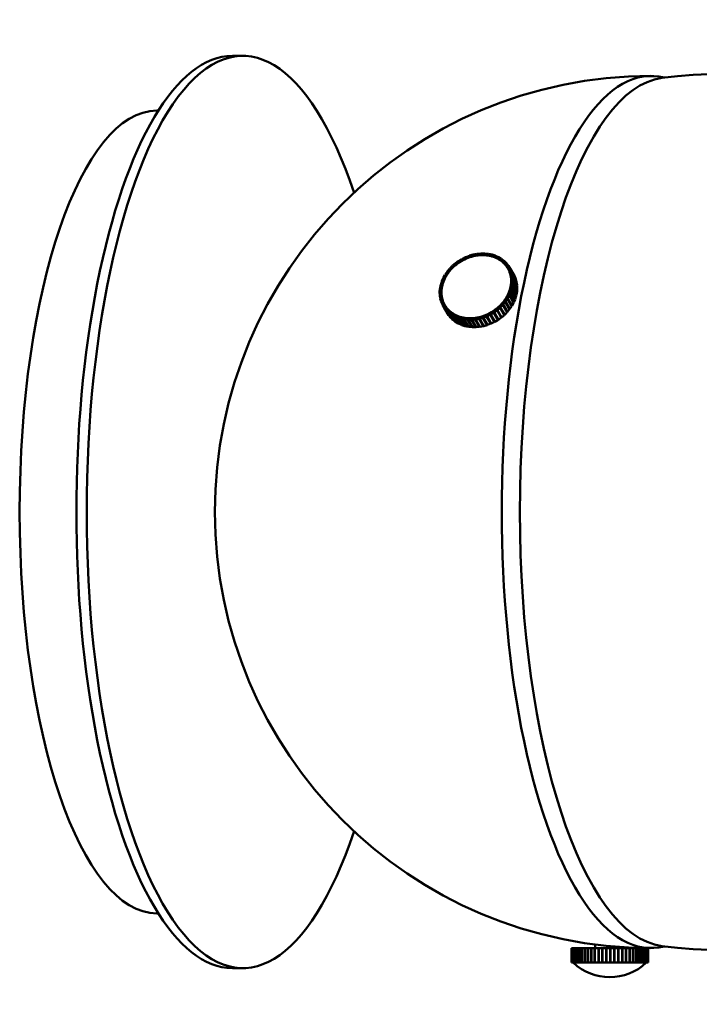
# Model space of a CAD drawing. Header units: millimetres. Extents: x 44 to 384, y 91 to 426.
# Tile 1 of 3: x 131 to 224, y 91 to 226. Entities that reach past the tile are written whole.
import ezdxf

# ---------------------------------------------------------------- set-up
doc = ezdxf.new("R2010")
doc.units = ezdxf.units.MM
doc.header["$LTSCALE"] = 2
doc.layers.add('Widoczne (ISO)', color=7, linetype='Continuous', lineweight=50)
doc.layers.add('Widoczne wąskie (ISO)', color=7, linetype='Continuous', lineweight=50)

msp = doc.modelspace()

# ---------------------------------------------------------------- linework, layer by layer
at = {"layer": 'Widoczne (ISO)'}
for p, q in [((160.41, 220.94), (161.82, 220.94)), ((150.07, 213.44), (150.26, 213.44)), ((191.45, 192.87), (191.88, 193.12)), ((191.77, 192.82), (191.99, 192.94)), ((191.88, 193.12), (191.99, 192.94)), ((191.99, 192.94), (191.88, 193.12)), ((191.93, 193.14), (192.38, 193.36)), ((192.01, 192.96), (191.93, 193.14)), ((191.99, 192.94), (191.99, 192.94)), ((192.01, 192.96), (192.23, 193.06)), ((192.01, 192.95), (192.01, 192.96)), ((192.23, 193.06), (192.46, 193.17)), ((192.38, 193.36), (192.48, 193.19)), ((192.46, 193.17), (192.38, 193.36)), ((192.42, 193.38), (192.89, 193.56)), ((192.48, 193.18), (192.42, 193.38)), ((192.46, 193.17), (192.46, 193.17)), ((192.48, 193.18), (192.71, 193.27)), ((192.48, 193.18), (192.48, 193.18)), ((192.71, 193.27), (192.94, 193.36)), ((192.89, 193.56), (192.95, 193.44)), ((192.94, 193.36), (192.89, 193.56)), ((192.93, 193.57), (193.41, 193.71)), ((192.97, 193.37), (192.93, 193.57)), ((192.94, 193.36), (192.95, 193.35)), ((192.97, 193.37), (193.2, 193.43)), ((192.97, 193.36), (192.97, 193.37)), ((193.2, 193.43), (193.44, 193.5)), ((193.41, 193.71), (193.46, 193.62)), ((193.44, 193.5), (193.41, 193.71)), ((193.44, 193.5), (193.44, 193.49)), ((193.46, 193.72), (193.93, 193.81)), ((193.46, 193.5), (193.46, 193.72)), ((193.46, 193.5), (193.7, 193.55)), ((193.47, 193.5), (193.46, 193.5)), ((193.7, 193.55), (193.94, 193.59)), ((193.93, 193.81), (193.97, 193.74)), ((193.94, 193.59), (193.93, 193.81)), ((193.94, 193.59), (193.94, 193.59)), ((193.96, 193.6), (193.98, 193.81)), ((193.96, 193.6), (194.2, 193.62)), ((193.97, 193.59), (193.96, 193.6)), ((193.98, 193.81), (194.46, 193.86)), ((194.2, 193.62), (194.44, 193.64)), ((194.44, 193.64), (194.46, 193.86)), ((194.44, 193.64), (194.44, 193.64)), ((194.46, 193.86), (194.49, 193.8)), ((194.46, 193.64), (194.51, 193.86)), ((194.46, 193.64), (194.7, 193.64)), ((194.47, 193.64), (194.46, 193.64)), ((194.51, 193.86), (194.97, 193.86)), ((194.7, 193.64), (194.93, 193.64)), ((194.93, 193.64), (194.97, 193.86)), ((194.93, 193.64), (194.94, 193.64)), ((194.95, 193.64), (195.02, 193.86)), ((194.95, 193.64), (195.18, 193.62)), ((194.96, 193.64), (194.95, 193.64)), ((194.97, 193.86), (195.01, 193.81)), ((195.02, 193.86), (195.48, 193.81)), ((195.18, 193.62), (195.41, 193.6)), ((195.41, 193.6), (195.48, 193.81)), ((195.41, 193.6), (195.42, 193.59)), ((195.43, 193.59), (195.53, 193.81)), ((195.43, 193.59), (195.66, 193.55)), ((195.44, 193.59), (195.43, 193.59)), ((195.48, 193.81), (195.51, 193.77)), ((195.53, 193.81), (195.97, 193.72)), ((195.66, 193.55), (195.88, 193.5)), ((195.88, 193.5), (195.97, 193.72)), ((195.88, 193.5), (195.88, 193.5)), ((195.9, 193.5), (196.01, 193.71)), ((195.9, 193.5), (196.11, 193.43)), ((195.9, 193.49), (195.9, 193.5)), ((195.97, 193.72), (195.99, 193.67)), ((196.01, 193.71), (196.43, 193.57)), ((196.11, 193.43), (196.32, 193.37)), ((196.32, 193.37), (196.43, 193.57)), ((196.32, 193.37), (196.32, 193.36)), ((196.34, 193.36), (196.47, 193.56)), ((196.34, 193.36), (196.53, 193.27)), ((196.34, 193.35), (196.34, 193.36)), ((196.43, 193.57), (196.45, 193.53)), ((196.47, 193.56), (196.87, 193.38)), ((196.53, 193.27), (196.73, 193.18)), ((196.73, 193.18), (196.87, 193.38)), ((196.73, 193.18), (196.74, 193.17)), ((196.75, 193.17), (196.9, 193.36)), ((196.75, 193.17), (196.93, 193.06)), ((196.76, 193.16), (196.75, 193.17)), ((196.87, 193.38), (196.89, 193.34)), ((196.9, 193.36), (197.27, 193.14)), ((196.93, 193.06), (197.11, 192.96)), ((197.11, 192.96), (197.27, 193.14)), ((197.11, 192.96), (197.12, 192.94)), ((197.13, 192.94), (197.3, 193.12)), ((197.13, 192.94), (197.3, 192.82)), ((197.14, 192.93), (197.13, 192.94)), ((197.27, 193.14), (197.29, 193.11)), ((197.3, 193.12), (197.63, 192.87)), ((189.86, 191.4), (190.17, 191.78)), ((190.36, 191.67), (190.17, 191.78)), ((190.2, 191.48), (190.36, 191.67)), ((190.21, 191.81), (190.55, 192.16)), ((190.37, 191.68), (190.21, 191.81)), ((190.26, 191.73), (190.21, 191.81)), ((190.36, 191.67), (190.36, 191.66)), ((190.37, 191.68), (190.54, 191.86)), ((190.37, 191.68), (190.37, 191.68)), ((190.54, 191.86), (190.72, 192.03)), ((190.72, 192.03), (190.55, 192.16)), ((190.59, 192.2), (190.97, 192.52)), ((190.73, 192.05), (190.59, 192.2)), ((190.66, 192.08), (190.59, 192.2)), ((190.72, 192.03), (190.72, 192.03)), ((190.73, 192.05), (190.92, 192.21)), ((190.74, 192.05), (190.73, 192.05)), ((190.92, 192.21), (191.11, 192.37)), ((191.11, 192.37), (190.97, 192.52)), ((191.01, 192.55), (191.41, 192.84)), ((191.13, 192.39), (191.01, 192.55)), ((191.11, 192.38), (191.01, 192.55)), ((191.11, 192.37), (191.11, 192.37)), ((191.13, 192.39), (191.33, 192.53)), ((191.13, 192.38), (191.13, 192.39)), ((191.33, 192.53), (191.54, 192.68)), ((191.54, 192.68), (191.41, 192.84)), ((191.56, 192.69), (191.45, 192.87)), ((191.54, 192.68), (191.54, 192.67)), ((191.56, 192.69), (191.77, 192.82)), ((191.56, 192.69), (191.56, 192.69)), ((197.3, 192.82), (197.46, 192.69)), ((197.46, 192.69), (197.63, 192.87)), ((197.46, 192.69), (197.47, 192.67)), ((197.48, 192.68), (197.66, 192.84)), ((197.48, 192.68), (197.62, 192.53)), ((197.49, 192.66), (197.48, 192.68)), ((197.62, 192.53), (197.77, 192.39)), ((197.63, 192.87), (197.65, 192.83)), ((197.66, 192.84), (197.96, 192.55)), ((197.77, 192.39), (197.96, 192.55)), ((197.77, 192.39), (197.78, 192.36)), ((197.78, 192.37), (197.98, 192.52)), ((197.78, 192.37), (197.91, 192.21)), ((197.8, 192.34), (197.78, 192.37)), ((197.91, 192.21), (198.03, 192.05)), ((197.96, 192.55), (197.98, 192.51)), ((197.98, 192.52), (198.23, 192.2)), ((198.03, 192.05), (198.23, 192.2)), ((198.03, 192.05), (198.1, 191.93)), ((198.04, 192.03), (198.26, 192.16)), ((198.04, 192.03), (198.15, 191.86)), ((198.14, 191.86), (198.15, 191.86)), ((198.15, 191.86), (198.25, 191.68)), ((198.23, 192.2), (198.26, 192.16)), ((198.25, 191.68), (198.46, 191.81)), ((198.25, 191.68), (198.26, 191.67)), ((198.85, 191.16), (198.26, 192.16)), ((198.26, 192.16), (198.46, 191.81)), ((198.26, 191.67), (198.48, 191.78)), ((198.26, 191.67), (198.34, 191.48)), ((198.46, 191.81), (199.06, 190.81)), ((199.08, 190.78), (198.48, 191.78)), ((198.48, 191.78), (198.64, 191.4)), ((189.11, 190.05), (189.29, 190.47)), ((189.51, 190.43), (189.29, 190.47)), ((189.31, 190.51), (189.54, 190.93)), ((189.52, 190.45), (189.31, 190.51)), ((189.35, 190.46), (189.31, 190.51)), ((189.42, 190.21), (189.51, 190.43)), ((189.51, 190.43), (189.52, 190.42)), ((189.52, 190.45), (189.64, 190.65)), ((189.53, 190.44), (189.52, 190.45)), ((189.75, 190.86), (189.54, 190.93)), ((189.57, 190.97), (189.84, 191.36)), ((189.76, 190.88), (189.57, 190.97)), ((189.6, 190.91), (189.57, 190.97)), ((189.64, 190.65), (189.75, 190.86)), ((189.75, 190.86), (189.75, 190.85)), ((189.76, 190.88), (189.9, 191.08)), ((189.77, 190.87), (189.76, 190.88)), ((190.03, 191.27), (189.84, 191.36)), ((190.05, 191.29), (189.86, 191.4)), ((189.91, 191.33), (189.86, 191.4)), ((189.9, 191.08), (190.03, 191.27)), ((190.03, 191.27), (190.04, 191.27)), ((190.05, 191.29), (190.2, 191.48)), ((190.05, 191.29), (190.05, 191.29)), ((198.34, 191.48), (198.42, 191.29)), ((198.42, 191.29), (198.64, 191.4)), ((198.42, 191.29), (198.43, 191.27)), ((198.43, 191.27), (198.66, 191.36)), ((198.43, 191.27), (198.48, 191.08)), ((198.48, 191.08), (198.54, 190.88)), ((198.54, 190.88), (198.77, 190.97)), ((198.54, 190.86), (198.78, 190.93)), ((198.54, 190.88), (198.55, 190.86)), ((198.54, 190.86), (198.57, 190.65)), ((198.57, 190.65), (198.61, 190.45)), ((198.61, 190.45), (198.84, 190.51)), ((198.61, 190.43), (198.85, 190.47)), ((198.61, 190.45), (198.62, 190.43)), ((198.61, 190.43), (198.62, 190.21)), ((198.64, 191.4), (199.24, 190.4)), ((199.25, 190.36), (198.66, 191.36)), ((198.66, 191.36), (198.77, 190.97)), ((198.77, 190.97), (199.36, 189.97)), ((199.37, 189.93), (198.78, 190.93)), ((198.78, 190.93), (198.84, 190.51)), ((198.84, 190.51), (199.44, 189.51)), ((199.06, 190.81), (198.85, 191.16)), ((199.44, 189.47), (198.85, 190.47)), ((198.85, 190.47), (198.86, 190.05)), ((199.05, 190.81), (199.06, 190.81)), ((199.24, 190.4), (199.08, 190.78)), ((199.23, 190.4), (199.24, 190.4)), ((199.36, 189.97), (199.25, 190.36)), ((188.82, 188.62), (188.86, 189.05)), ((189.1, 189.08), (188.86, 189.05)), ((188.87, 189.1), (188.95, 189.53)), ((189.1, 189.1), (188.87, 189.1)), ((188.89, 189.06), (188.87, 189.1)), ((189.19, 189.53), (188.95, 189.53)), ((188.96, 189.57), (189.1, 190)), ((189.19, 189.55), (188.96, 189.57)), ((188.99, 189.53), (188.96, 189.57)), ((189.08, 188.86), (189.1, 189.08)), ((189.33, 189.98), (189.1, 190)), ((189.1, 189.1), (189.14, 189.31)), ((189.11, 189.09), (189.1, 189.1)), ((189.1, 189.08), (189.1, 189.07)), ((189.33, 190), (189.11, 190.05)), ((189.14, 190), (189.11, 190.05)), ((189.14, 189.31), (189.19, 189.53)), ((189.19, 189.55), (189.26, 189.77)), ((189.2, 189.54), (189.19, 189.55)), ((189.19, 189.53), (189.19, 189.52)), ((189.26, 189.77), (189.33, 189.98)), ((189.33, 190), (189.42, 190.21)), ((189.34, 190), (189.33, 190)), ((189.33, 189.98), (189.33, 189.98)), ((198.49, 189.08), (198.43, 188.86)), ((198.49, 189.08), (198.72, 189.05)), ((198.54, 189.31), (198.5, 189.1)), ((198.5, 189.1), (198.51, 189.08)), ((198.5, 189.1), (198.73, 189.1)), ((198.58, 189.53), (198.54, 189.31)), ((198.58, 189.53), (198.82, 189.53)), ((198.6, 189.77), (198.59, 189.55)), ((198.59, 189.55), (198.82, 189.57)), ((198.59, 189.55), (198.6, 189.53)), ((198.72, 189.05), (198.59, 188.62)), ((198.62, 189.98), (198.6, 189.77)), ((198.62, 190.21), (198.62, 190)), ((198.62, 190), (198.86, 190.05)), ((198.62, 189.98), (198.86, 190)), ((198.62, 190), (198.63, 189.98)), ((199.31, 188.05), (198.72, 189.05)), ((198.82, 189.53), (198.73, 189.1)), ((198.73, 189.1), (199.33, 188.1)), ((198.86, 190), (198.82, 189.57)), ((198.82, 189.57), (199.42, 188.57)), ((199.41, 188.53), (198.82, 189.53)), ((198.86, 190.05), (199.45, 189.05)), ((199.45, 189), (198.86, 190)), ((199.35, 189.96), (199.36, 189.97)), ((199.44, 189.51), (199.37, 189.93)), ((199.42, 189.51), (199.44, 189.51)), ((199.42, 188.57), (199.45, 189)), ((199.43, 189.04), (199.45, 189.05)), ((199.45, 189.05), (199.44, 189.47)), ((189.06, 188.65), (188.82, 188.62)), ((189.06, 188.63), (188.82, 188.58)), ((188.85, 188.59), (188.82, 188.62)), ((188.84, 188.16), (188.82, 188.58)), ((189.08, 188.2), (188.84, 188.16)), ((189.08, 188.18), (188.84, 188.12)), ((188.86, 188.12), (188.84, 188.16)), ((188.9, 187.7), (188.84, 188.12)), ((189.14, 187.77), (188.9, 187.7)), ((188.93, 187.67), (188.9, 187.7)), ((189.15, 187.75), (188.91, 187.66)), ((189.03, 187.27), (188.91, 187.66)), ((189.06, 188.65), (189.08, 188.86)), ((189.07, 188.64), (189.06, 188.65)), ((189.06, 188.63), (189.07, 188.62)), ((189.07, 188.41), (189.06, 188.63)), ((189.08, 188.2), (189.07, 188.41)), ((189.08, 188.19), (189.08, 188.2)), ((189.08, 188.18), (189.08, 188.17)), ((189.11, 187.98), (189.08, 188.18)), ((189.14, 187.77), (189.11, 187.98)), ((189.15, 187.75), (189.14, 187.77)), ((189.15, 187.75), (189.16, 187.73)), ((189.2, 187.55), (189.15, 187.75)), ((189.26, 187.36), (189.2, 187.55)), ((197.79, 187.55), (197.65, 187.36)), ((197.92, 187.75), (197.79, 187.55)), ((198.12, 187.66), (197.85, 187.27)), ((197.92, 187.75), (198.12, 187.66)), ((198.05, 187.98), (197.93, 187.77)), ((197.93, 187.77), (197.95, 187.74)), ((197.93, 187.77), (198.14, 187.7)), ((198.16, 188.18), (198.05, 187.98)), ((198.71, 186.66), (198.12, 187.66)), ((198.37, 188.12), (198.14, 187.7)), ((198.14, 187.7), (198.74, 186.7)), ((198.16, 188.18), (198.37, 188.12)), ((198.26, 188.41), (198.17, 188.2)), ((198.17, 188.2), (198.19, 188.17)), ((198.17, 188.2), (198.39, 188.16)), ((198.35, 188.63), (198.26, 188.41)), ((198.35, 188.63), (198.57, 188.58)), ((198.43, 188.86), (198.36, 188.65)), ((198.36, 188.65), (198.37, 188.62)), ((198.36, 188.65), (198.59, 188.62)), ((198.96, 187.12), (198.37, 188.12)), ((198.57, 188.58), (198.39, 188.16)), ((198.39, 188.16), (198.98, 187.16)), ((199.16, 187.58), (198.57, 188.58)), ((198.59, 188.62), (199.18, 187.62)), ((198.98, 187.16), (199.16, 187.58)), ((199.14, 187.63), (199.18, 187.62)), ((199.18, 187.62), (199.31, 188.05)), ((199.29, 188.1), (199.33, 188.1)), ((199.33, 188.1), (199.41, 188.53)), ((199.39, 188.57), (199.42, 188.57)), ((189.26, 187.36), (189.03, 187.27)), ((189.05, 187.23), (189.03, 187.27)), ((189.27, 187.34), (189.04, 187.23)), ((189.2, 186.85), (189.04, 187.23)), ((189.43, 186.96), (189.2, 186.85)), ((189.22, 186.82), (189.2, 186.85)), ((189.43, 186.94), (189.22, 186.82)), ((189.43, 186.47), (189.22, 186.82)), ((189.28, 187.33), (189.26, 187.36)), ((189.27, 187.34), (189.28, 187.31)), ((189.35, 187.15), (189.27, 187.34)), ((189.43, 186.96), (189.35, 187.15)), ((189.49, 186.85), (189.43, 186.96)), ((189.43, 186.94), (189.52, 186.8)), ((189.54, 186.77), (189.43, 186.94)), ((189.64, 186.59), (189.43, 186.47)), ((190.02, 185.47), (189.43, 186.47)), ((189.65, 186.58), (189.45, 186.43)), ((189.45, 186.43), (190.04, 185.43)), ((189.7, 186.11), (189.45, 186.43)), ((189.54, 186.77), (189.65, 186.58)), ((189.64, 186.59), (189.54, 186.77)), ((189.54, 186.77), (189.65, 186.58)), ((189.65, 186.58), (189.64, 186.59)), ((189.78, 186.42), (189.65, 186.58)), ((189.9, 186.26), (189.7, 186.11)), ((189.92, 186.24), (189.73, 186.08)), ((189.9, 186.26), (189.78, 186.42)), ((189.91, 186.24), (189.9, 186.26)), ((190.06, 186.1), (189.92, 186.24)), ((196.55, 186.24), (196.35, 186.1)), ((196.55, 186.24), (196.68, 186.08)), ((196.76, 186.42), (196.57, 186.26)), ((196.57, 186.26), (196.67, 186.09)), ((196.57, 186.26), (196.72, 186.11)), ((197.1, 186.43), (196.72, 186.11)), ((196.95, 186.58), (196.76, 186.42)), ((196.95, 186.58), (197.1, 186.43)), ((197.14, 186.77), (196.97, 186.59)), ((196.97, 186.59), (197.02, 186.51)), ((196.97, 186.59), (197.13, 186.47)), ((197.69, 185.43), (197.1, 186.43)), ((197.48, 186.82), (197.13, 186.47)), ((197.13, 186.47), (197.73, 185.47)), ((197.31, 186.94), (197.14, 186.77)), ((197.31, 186.94), (197.48, 186.82)), ((197.48, 187.15), (197.33, 186.96)), ((197.33, 186.96), (197.36, 186.91)), ((197.33, 186.96), (197.51, 186.85)), ((197.64, 187.34), (197.48, 187.15)), ((198.07, 185.82), (197.48, 186.82)), ((197.82, 187.23), (197.51, 186.85)), ((197.51, 186.85), (198.1, 185.85)), ((197.64, 187.34), (197.82, 187.23)), ((197.65, 187.36), (197.68, 187.31)), ((197.65, 187.36), (197.85, 187.27)), ((198.41, 186.23), (197.82, 187.23)), ((197.85, 187.27), (198.44, 186.27)), ((198.1, 185.85), (198.41, 186.23)), ((198.37, 186.3), (198.44, 186.27)), ((198.44, 186.27), (198.71, 186.66)), ((198.68, 186.72), (198.74, 186.7)), ((198.74, 186.7), (198.96, 187.12)), ((198.93, 187.17), (198.98, 187.16)), ((190.29, 185.11), (189.7, 186.11)), ((189.73, 186.08), (190.32, 185.08)), ((190.02, 185.79), (189.73, 186.08)), ((190.21, 185.95), (190.02, 185.79)), ((190.61, 184.79), (190.02, 185.79)), ((190.02, 185.47), (190.02, 185.47)), ((190.04, 185.43), (190.29, 185.11)), ((190.22, 185.94), (190.05, 185.76)), ((190.05, 185.76), (190.64, 184.76)), ((190.38, 185.51), (190.05, 185.76)), ((190.21, 185.95), (190.06, 186.1)), ((190.22, 185.93), (190.21, 185.95)), ((190.39, 185.81), (190.22, 185.94)), ((190.3, 185.12), (190.29, 185.11)), ((190.32, 185.08), (190.61, 184.79)), ((190.55, 185.68), (190.38, 185.51)), ((190.97, 184.51), (190.38, 185.51)), ((190.55, 185.68), (190.39, 185.81)), ((190.57, 185.67), (190.42, 185.48)), ((190.42, 185.48), (191.01, 184.48)), ((190.78, 185.27), (190.42, 185.48)), ((190.56, 185.67), (190.55, 185.68)), ((190.75, 185.56), (190.57, 185.67)), ((190.93, 185.46), (190.75, 185.56)), ((190.93, 185.46), (190.78, 185.27)), ((191.37, 184.27), (190.78, 185.27)), ((190.95, 185.45), (190.82, 185.25)), ((190.82, 185.25), (191.41, 184.25)), ((191.21, 185.07), (190.82, 185.25)), ((190.95, 185.44), (190.93, 185.46)), ((191.15, 185.36), (190.95, 185.45)), ((191.35, 185.27), (191.15, 185.36)), ((191.35, 185.27), (191.21, 185.07)), ((191.81, 184.07), (191.21, 185.07)), ((191.37, 185.26), (191.25, 185.06)), ((191.25, 185.06), (191.85, 184.06)), ((191.67, 184.92), (191.25, 185.06)), ((191.36, 185.25), (191.35, 185.27)), ((191.58, 185.2), (191.37, 185.26)), ((191.79, 185.13), (191.58, 185.2)), ((191.79, 185.13), (191.67, 184.92)), ((192.27, 183.92), (191.67, 184.92)), ((191.81, 185.12), (191.72, 184.91)), ((191.72, 184.91), (192.31, 183.91)), ((192.16, 184.82), (191.72, 184.91)), ((191.8, 185.11), (191.79, 185.13)), ((192.03, 185.08), (191.81, 185.12)), ((192.25, 185.03), (192.03, 185.08)), ((192.25, 185.03), (192.16, 184.82)), ((192.27, 185.03), (192.2, 184.82)), ((192.26, 185.01), (192.25, 185.03)), ((192.5, 185.01), (192.27, 185.03)), ((192.73, 184.99), (192.5, 185.01)), ((192.73, 184.99), (192.66, 184.77)), ((192.75, 184.98), (192.71, 184.77)), ((192.75, 184.96), (192.73, 184.99)), ((192.99, 184.98), (192.75, 184.98)), ((193.22, 184.98), (192.99, 184.98)), ((193.22, 184.98), (193.18, 184.77)), ((193.24, 184.95), (193.22, 184.98)), ((193.24, 184.99), (193.23, 184.77)), ((193.48, 185.01), (193.24, 184.99)), ((193.72, 185.03), (193.48, 185.01)), ((193.72, 185.03), (193.7, 184.82)), ((193.75, 184.99), (193.72, 185.03)), ((193.98, 185.08), (193.74, 185.03)), ((193.74, 185.03), (193.75, 184.82)), ((194.23, 184.91), (193.75, 184.82)), ((194.22, 185.12), (193.98, 185.08)), ((194.25, 185.07), (194.22, 185.12)), ((194.22, 185.12), (194.23, 184.91)), ((194.82, 183.91), (194.23, 184.91)), ((194.48, 185.2), (194.24, 185.13)), ((194.24, 185.13), (194.28, 184.92)), ((194.75, 185.06), (194.28, 184.92)), ((194.28, 184.92), (194.87, 183.92)), ((194.72, 185.26), (194.48, 185.2)), ((194.77, 185.18), (194.72, 185.26)), ((194.72, 185.26), (194.75, 185.06)), ((194.97, 185.36), (194.74, 185.27)), ((194.74, 185.27), (194.8, 185.07)), ((195.34, 184.06), (194.75, 185.06)), ((195.26, 185.25), (194.8, 185.07)), ((194.8, 185.07), (195.39, 184.07)), ((195.2, 185.45), (194.97, 185.36)), ((195.3, 185.29), (195.2, 185.45)), ((195.2, 185.45), (195.26, 185.25)), ((195.45, 185.56), (195.23, 185.46)), ((195.23, 185.46), (195.31, 185.27)), ((195.85, 184.25), (195.26, 185.25)), ((195.76, 185.48), (195.31, 185.27)), ((195.31, 185.27), (195.9, 184.27)), ((195.68, 185.67), (195.45, 185.56)), ((196.27, 184.67), (195.68, 185.67)), ((195.68, 185.67), (195.76, 185.48)), ((195.91, 185.81), (195.7, 185.68)), ((195.7, 185.68), (195.8, 185.51)), ((196.35, 184.48), (195.76, 185.48)), ((196.23, 185.76), (195.8, 185.51)), ((195.8, 185.51), (196.39, 184.51)), ((196.13, 185.94), (195.91, 185.81)), ((196.72, 184.94), (196.13, 185.94)), ((196.13, 185.94), (196.23, 185.76)), ((196.35, 186.1), (196.15, 185.95)), ((196.15, 185.95), (196.74, 184.95)), ((196.15, 185.95), (196.27, 185.79)), ((196.82, 184.76), (196.23, 185.76)), ((196.68, 186.08), (196.27, 185.79)), ((196.27, 185.79), (196.87, 184.79)), ((197.27, 185.08), (196.68, 186.08)), ((196.72, 186.11), (197.31, 185.11)), ((196.72, 184.94), (196.82, 184.76)), ((196.74, 184.95), (196.87, 184.79)), ((196.87, 184.79), (197.27, 185.08)), ((197.17, 185.25), (197.31, 185.11)), ((197.31, 185.11), (197.69, 185.43)), ((197.62, 185.55), (197.73, 185.47)), ((197.73, 185.47), (198.07, 185.82)), ((198.02, 185.9), (198.1, 185.85)), ((190.62, 184.8), (190.61, 184.79)), ((190.64, 184.76), (190.97, 184.51)), ((190.99, 184.52), (190.97, 184.51)), ((191.01, 184.48), (191.37, 184.27)), ((191.39, 184.29), (191.37, 184.27)), ((191.41, 184.25), (191.81, 184.07)), ((191.82, 184.1), (191.81, 184.07)), ((191.85, 184.06), (192.27, 183.92)), ((192.75, 183.82), (192.16, 184.82)), ((192.2, 184.82), (192.8, 183.82)), ((192.66, 184.77), (192.2, 184.82)), ((192.28, 183.96), (192.27, 183.92)), ((192.31, 183.91), (192.75, 183.82)), ((193.26, 183.77), (192.66, 184.77)), ((192.71, 184.77), (193.3, 183.77)), ((193.18, 184.77), (192.71, 184.77)), ((192.77, 183.86), (192.75, 183.82)), ((192.8, 183.82), (193.26, 183.77)), ((193.77, 183.77), (193.18, 184.77)), ((193.7, 184.82), (193.23, 184.77)), ((193.23, 184.77), (193.82, 183.77)), ((193.27, 183.82), (193.26, 183.77)), ((193.3, 183.77), (193.77, 183.77)), ((194.3, 183.82), (193.7, 184.82)), ((193.75, 184.82), (194.34, 183.82)), ((193.78, 183.83), (193.77, 183.77)), ((193.82, 183.77), (194.3, 183.82)), ((194.3, 183.89), (194.3, 183.82)), ((194.34, 183.82), (194.82, 183.91)), ((194.82, 184.01), (194.82, 183.91)), ((194.87, 183.92), (195.34, 184.06)), ((195.32, 184.19), (195.34, 184.06)), ((195.39, 184.07), (195.85, 184.25)), ((195.8, 184.44), (195.85, 184.25)), ((195.9, 184.27), (196.35, 184.48)), ((196.27, 184.67), (196.35, 184.48)), ((196.39, 184.51), (196.82, 184.76)), ((150.07, 103.44), (150.26, 103.44)), ((206.88, 98.69), (206.88, 96.69)), ((206.91, 98.69), (206.88, 98.69)), ((206.88, 98.69), (206.88, 98.69)), ((206.88, 96.69), (206.88, 98.69)), ((206.92, 98.69), (206.91, 98.69)), ((206.91, 96.69), (206.91, 98.69)), ((206.92, 98.69), (206.92, 96.69)), ((207.01, 98.69), (206.92, 98.69)), ((207.02, 98.69), (207.01, 98.69)), ((207.01, 96.69), (207.01, 98.69)), ((207.02, 98.69), (207.02, 96.69)), ((207.15, 98.69), (207.02, 98.69)), ((207.17, 98.69), (207.15, 98.69)), ((207.15, 96.69), (207.15, 98.69)), ((207.17, 98.69), (207.17, 96.69)), ((207.36, 98.69), (207.17, 98.69)), ((207.38, 98.69), (207.36, 98.69)), ((207.36, 96.69), (207.36, 98.69)), ((207.38, 98.69), (207.38, 96.69)), ((207.61, 98.69), (207.38, 98.69)), ((207.64, 98.69), (207.61, 98.69)), ((207.61, 96.69), (207.61, 98.69)), ((207.64, 98.69), (207.64, 96.69)), ((207.92, 98.69), (207.64, 98.69)), ((207.95, 98.69), (207.92, 98.69)), ((207.92, 96.69), (207.92, 98.69)), ((207.95, 98.69), (207.95, 96.69)), ((208.27, 98.69), (207.95, 98.69)), ((208.31, 98.69), (208.27, 98.69)), ((208.27, 96.69), (208.27, 98.69)), ((208.31, 98.69), (208.31, 96.69)), ((208.67, 98.69), (208.31, 98.69)), ((208.7, 98.69), (208.67, 98.69)), ((208.67, 96.69), (208.67, 98.69)), ((208.7, 98.69), (208.7, 96.69)), ((209.1, 98.69), (208.7, 98.69)), ((209.14, 98.69), (209.1, 98.69)), ((209.1, 96.69), (209.1, 98.69)), ((209.14, 98.69), (209.14, 96.69)), ((209.56, 98.69), (209.14, 98.69)), ((209.61, 98.69), (209.56, 98.69)), ((209.56, 96.69), (209.56, 98.69)), ((209.61, 98.69), (209.61, 96.69)), ((210.06, 98.69), (209.61, 98.69)), ((210.1, 98.69), (210.06, 98.69)), ((210.06, 96.69), (210.06, 98.69)), ((210.1, 98.69), (210.1, 96.69)), ((210.57, 98.69), (210.1, 98.69)), ((210.13, 98.69), (210.13, 99.18)), ((210.62, 98.69), (210.57, 98.69)), ((210.57, 96.69), (210.57, 98.69)), ((210.62, 98.69), (210.62, 96.69)), ((211.1, 98.69), (210.62, 98.69)), ((211.15, 98.69), (211.1, 98.69)), ((211.1, 96.69), (211.1, 98.69)), ((211.15, 98.69), (211.15, 96.69)), ((211.65, 98.69), (211.15, 98.69)), ((211.68, 98.69), (211.65, 98.69)), ((211.65, 96.69), (211.65, 98.69)), ((211.68, 96.69), (211.68, 98.69)), ((211.7, 98.69), (211.68, 98.69)), ((211.7, 98.69), (211.7, 96.69)), ((212.2, 98.69), (211.7, 98.69)), ((212.21, 98.69), (212.2, 98.69)), ((212.2, 96.69), (212.2, 98.69)), ((212.21, 96.69), (212.21, 98.69)), ((212.23, 98.69), (212.21, 98.69)), ((212.23, 98.69), (212.23, 96.69)), ((212.23, 98.69), (212.25, 98.69)), ((212.25, 98.69), (212.25, 96.69)), ((212.75, 98.69), (212.25, 98.69)), ((212.75, 98.69), (212.75, 96.69)), ((212.75, 98.69), (212.8, 98.69)), ((212.75, 96.69), (212.75, 98.69)), ((212.75, 98.69), (212.75, 98.69)), ((212.8, 98.69), (212.8, 96.69)), ((213.29, 98.69), (212.8, 98.69)), ((213.29, 98.69), (213.34, 98.69)), ((213.29, 96.69), (213.29, 98.69)), ((213.34, 98.69), (213.34, 96.69)), ((213.82, 98.69), (213.34, 98.69)), ((213.82, 98.69), (213.87, 98.69)), ((213.82, 96.69), (213.82, 98.69)), ((213.87, 98.69), (213.87, 96.69)), ((214.33, 98.69), (213.87, 98.69)), ((214.13, 98.69), (214.13, 98.8)), ((214.33, 98.69), (214.38, 98.69)), ((214.33, 96.69), (214.33, 98.69)), ((214.38, 98.69), (214.38, 96.69)), ((214.82, 98.69), (214.38, 98.69)), ((214.82, 98.69), (214.86, 98.69)), ((214.82, 96.69), (214.82, 98.69)), ((214.86, 98.69), (214.86, 96.69)), ((215.28, 98.69), (214.86, 98.69)), ((215.28, 98.69), (215.32, 98.69)), ((215.28, 96.69), (215.28, 98.69)), ((215.32, 98.69), (215.32, 96.69)), ((215.7, 98.69), (215.32, 98.69)), ((215.7, 98.69), (215.74, 98.69)), ((215.7, 96.69), (215.7, 98.69)), ((215.74, 98.69), (215.74, 96.69)), ((216.08, 98.69), (215.74, 98.69)), ((216.08, 98.69), (216.12, 98.69)), ((216.08, 96.69), (216.08, 98.69)), ((216.12, 98.69), (216.12, 96.69)), ((216.42, 98.69), (216.12, 98.69)), ((216.42, 98.69), (216.45, 98.69)), ((216.42, 96.69), (216.42, 98.69)), ((216.45, 98.69), (216.45, 96.69)), ((216.72, 98.69), (216.45, 98.69)), ((216.72, 98.69), (216.74, 98.69)), ((216.72, 96.69), (216.72, 98.69)), ((216.74, 98.69), (216.74, 96.69)), ((216.96, 98.69), (216.74, 98.69)), ((216.96, 98.69), (216.98, 98.69)), ((216.96, 96.69), (216.96, 98.69)), ((216.98, 98.69), (216.98, 96.69)), ((217.15, 98.69), (216.98, 98.69)), ((217.15, 98.69), (217.17, 98.69)), ((217.15, 96.69), (217.15, 98.69)), ((217.17, 98.69), (217.17, 96.69)), ((217.29, 98.69), (217.17, 98.69)), ((217.29, 98.69), (217.3, 98.69)), ((217.29, 96.69), (217.29, 98.69)), ((217.3, 98.69), (217.3, 96.69)), ((217.37, 98.69), (217.3, 98.69)), ((217.37, 98.69), (217.37, 96.69)), ((217.37, 98.69), (217.37, 98.69)), ((217.39, 98.69), (217.37, 98.69)), ((217.37, 96.69), (217.37, 98.69)), ((217.39, 96.69), (217.39, 98.69)), ((160.41, 95.94), (161.82, 95.94)), ((206.88, 96.69), (206.91, 96.69)), ((206.88, 96.69), (206.88, 96.69)), ((206.92, 96.69), (206.91, 96.69)), ((206.92, 96.69), (207.01, 96.69)), ((207.02, 96.69), (207.01, 96.69)), ((207.02, 96.69), (207.15, 96.69)), ((207.17, 96.69), (207.15, 96.69)), ((207.17, 96.69), (207.36, 96.69)), ((207.38, 96.69), (207.36, 96.69)), ((207.38, 96.69), (207.61, 96.69)), ((207.64, 96.69), (207.61, 96.69)), ((207.64, 96.69), (207.92, 96.69)), ((207.95, 96.69), (207.92, 96.69)), ((207.95, 96.69), (208.27, 96.69)), ((208.31, 96.69), (208.27, 96.69)), ((208.31, 96.69), (208.67, 96.69)), ((208.7, 96.69), (208.67, 96.69)), ((208.7, 96.69), (209.1, 96.69)), ((209.14, 96.69), (209.1, 96.69)), ((209.14, 96.69), (209.56, 96.69)), ((209.61, 96.69), (209.56, 96.69)), ((209.61, 96.69), (210.06, 96.69)), ((210.1, 96.69), (210.06, 96.69)), ((210.1, 96.69), (210.57, 96.69)), ((210.62, 96.69), (210.57, 96.69)), ((210.62, 96.69), (211.1, 96.69)), ((211.15, 96.69), (211.1, 96.69)), ((211.15, 96.69), (211.65, 96.69)), ((211.68, 96.69), (211.65, 96.69)), ((211.7, 96.69), (211.68, 96.69)), ((211.7, 96.69), (212.2, 96.69)), ((212.21, 96.69), (212.2, 96.69)), ((212.23, 96.69), (212.21, 96.69)), ((212.23, 96.69), (212.25, 96.69)), ((212.25, 96.69), (212.75, 96.69)), ((212.75, 96.69), (212.8, 96.69)), ((212.75, 96.69), (212.75, 96.69)), ((212.8, 96.69), (213.29, 96.69)), ((213.29, 96.69), (213.34, 96.69)), ((213.34, 96.69), (213.82, 96.69)), ((213.82, 96.69), (213.87, 96.69)), ((213.87, 96.69), (214.33, 96.69)), ((214.33, 96.69), (214.38, 96.69)), ((214.38, 96.69), (214.82, 96.69)), ((214.82, 96.69), (214.86, 96.69)), ((214.86, 96.69), (215.28, 96.69)), ((215.28, 96.69), (215.32, 96.69)), ((215.32, 96.69), (215.7, 96.69)), ((215.7, 96.69), (215.74, 96.69)), ((215.74, 96.69), (216.08, 96.69)), ((216.08, 96.69), (216.12, 96.69)), ((216.12, 96.69), (216.42, 96.69)), ((216.42, 96.69), (216.45, 96.69)), ((216.45, 96.69), (216.72, 96.69)), ((216.72, 96.69), (216.74, 96.69)), ((216.74, 96.69), (216.96, 96.69)), ((216.96, 96.69), (216.98, 96.69)), ((216.98, 96.69), (217.15, 96.69)), ((217.15, 96.69), (217.17, 96.69)), ((217.17, 96.69), (217.29, 96.69)), ((217.29, 96.69), (217.3, 96.69)), ((217.3, 96.69), (217.37, 96.69)), ((217.37, 96.69), (217.37, 96.69)), ((217.37, 96.69), (217.39, 96.69))]:
    msp.add_line(p, q, dxfattribs=at)
for centre, radius, start, end in [((217.77, 158.44), 59.75, 90, 270), ((227.17, 158.44), 60, 262.4161, 97.5839), ((212.13, 101.94), 7.25, 226.3972, 313.6028)]:
    msp.add_arc(centre, radius, start, end, dxfattribs=at)
for centre, major_axis, ratio, start_param, end_param in [((161.82, 158.44), (0, 62.5), 0.34202, 5.487945, 10.220018), ((160.41, 158.44), (0, 62.5), 0.34202, 0, 3.141593), ((217.77, 158.44), (0, 59.75), 0.34202, 6.194906, 9.513057), ((150.07, 158.44), (0, -55), 0.34202, 3.141593, 6.283185), ((193.84, 189.31), (4.3, 2.55), 0.813798, 1.465162, 1.569882), ((193.84, 189.31), (4.3, 2.55), 0.813798, 1.360442, 1.465162), ((193.84, 189.31), (4.3, 2.55), 0.813798, 1.255723, 1.360442), ((193.84, 189.31), (4.3, 2.55), 0.813798, 1.151003, 1.255723), ((193.84, 189.31), (4.3, 2.55), 0.813798, 1.046283, 1.151003), ((193.84, 189.31), (4.3, 2.55), 0.813798, 0.941563, 1.046283), ((193.84, 189.31), (4.3, 2.55), 0.813798, 0.836844, 0.941563), ((193.84, 189.31), (4.3, 2.55), 0.813798, 0.732124, 0.836844), ((193.84, 189.31), (4.3, 2.55), 0.813798, 0.627404, 0.732124), ((193.84, 189.31), (4.3, 2.55), 0.813798, 0.522684, 0.627404), ((193.84, 189.31), (4.3, 2.55), 0.813798, 0.417965, 0.522684), ((193.84, 189.31), (4.3, 2.55), 0.813798, 0.313245, 0.417965), ((193.84, 189.31), (4.3, 2.55), 0.813798, 1.884041, 1.988761), ((193.84, 189.31), (4.3, 2.55), 0.813798, 1.779321, 1.884041), ((193.84, 189.31), (4.3, 2.55), 0.813798, 1.674602, 1.779321), ((193.84, 189.31), (4.3, 2.55), 0.813798, 1.569882, 1.674602), ((193.84, 189.31), (4.3, 2.55), 0.813798, 0.208525, 0.313245), ((193.84, 189.31), (4.3, 2.55), 0.813798, 0.103805, 0.208525), ((193.84, 189.31), (4.3, 2.55), 0.813798, 6.282271, 6.386991), ((193.84, 189.31), (4.3, 2.55), 0.813798, 6.177551, 6.282271), ((193.84, 189.31), (4.3, 2.55), 0.813798, 2.198201, 2.30292), ((193.84, 189.31), (4.3, 2.55), 0.813798, 2.093481, 2.198201), ((193.84, 189.31), (4.3, 2.55), 0.813798, 1.988761, 2.093481), ((193.84, 189.31), (4.3, 2.55), 0.813798, 6.072831, 6.177551), ((193.84, 189.31), (4.3, 2.55), 0.813798, 5.968112, 6.072831), ((193.84, 189.31), (4.3, 2.55), 0.813798, 5.863392, 5.968112), ((193.84, 189.31), (4.3, 2.55), 0.813798, 2.51236, 2.61708), ((193.84, 189.31), (4.3, 2.55), 0.813798, 2.40764, 2.51236), ((193.84, 189.31), (4.3, 2.55), 0.813798, 2.30292, 2.40764), ((193.84, 189.31), (-4.3, -2.55), 0.813798, 2.40764, 2.51236), ((193.84, 189.31), (-4.3, -2.55), 0.813798, 2.51236, 2.61708), ((193.84, 189.31), (-4.3, -2.55), 0.813798, 2.61708, 2.721799), ((193.84, 189.31), (4.3, 2.55), 0.813798, 2.61708, 2.721799), ((193.84, 189.31), (-4.3, -2.55), 0.813798, 5.863392, 5.968112), ((193.84, 189.31), (-4.3, -2.55), 0.813798, 5.968112, 6.072831), ((193.84, 189.31), (-4.3, -2.55), 0.813798, 6.072831, 6.177551), ((193.84, 189.31), (-4.3, -2.55), 0.813798, 1.988761, 2.093481), ((193.84, 189.31), (-4.3, -2.55), 0.813798, 2.093481, 2.198201), ((193.84, 189.31), (-4.3, -2.55), 0.813798, 2.198201, 2.30292), ((193.84, 189.31), (-4.3, -2.55), 0.813798, 2.30292, 2.40764), ((193.84, 189.31), (-4.3, -2.55), 0.813798, 6.177551, 6.282271), ((193.84, 189.31), (-4.3, -2.55), 0.813798, 6.282271, 6.386991), ((193.84, 189.31), (-4.3, -2.55), 0.813798, 0.103805, 0.208525), ((193.84, 189.31), (-4.3, -2.55), 0.813798, 1.674602, 1.779321), ((193.84, 189.31), (-4.3, -2.55), 0.813798, 1.779321, 1.884041), ((193.84, 189.31), (-4.3, -2.55), 0.813798, 1.884041, 1.988761), ((193.84, 189.31), (-4.3, -2.55), 0.813798, 0.208525, 0.313245), ((193.84, 189.31), (-4.3, -2.55), 0.813798, 0.313245, 0.417965), ((193.84, 189.31), (-4.3, -2.55), 0.813798, 0.417965, 0.522684), ((193.84, 189.31), (-4.3, -2.55), 0.813798, 0.522684, 0.627404), ((193.84, 189.31), (-4.3, -2.55), 0.813798, 0.627404, 0.732124), ((193.84, 189.31), (-4.3, -2.55), 0.813798, 0.732124, 0.836844), ((193.84, 189.31), (-4.3, -2.55), 0.813798, 0.836844, 0.941563), ((193.84, 189.31), (-4.3, -2.55), 0.813798, 0.941563, 1.046283), ((193.84, 189.31), (-4.3, -2.55), 0.813798, 1.046283, 1.151003), ((193.84, 189.31), (-4.3, -2.55), 0.813798, 1.151003, 1.255723), ((193.84, 189.31), (-4.3, -2.55), 0.813798, 1.255723, 1.360442), ((193.84, 189.31), (-4.3, -2.55), 0.813798, 1.360442, 1.465162), ((193.84, 189.31), (-4.3, -2.55), 0.813798, 1.465162, 1.569882), ((193.84, 189.31), (-4.3, -2.55), 0.813798, 1.569882, 1.674602), ((194.43, 188.31), (-4.3, -2.55), 0.813798, 1.619902, 1.624711), ((194.43, 188.31), (-4.3, -2.55), 0.813798, 1.515051, 1.519814)]:
    msp.add_ellipse(centre, major_axis=major_axis, ratio=ratio, start_param=start_param, end_param=end_param, dxfattribs=at)
at = {"layer": 'Widoczne wąskie (ISO)'}
msp.add_ellipse((220.18, 158.44), major_axis=(0, -59.54), ratio=0.34202, start_param=3.187099, end_param=6.237679, dxfattribs=at)

doc.saveas('drawing.dxf')
